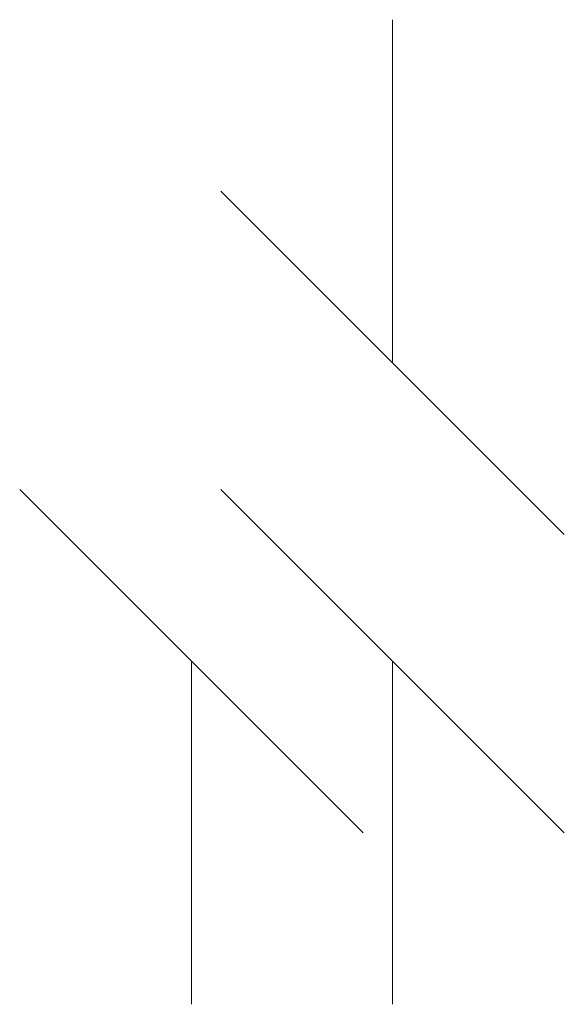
# Model space of a CAD drawing. Header units: millimetres. Extents: x 204754 to 499005, y -178579 to -103222.
# Tile 127 of 178: x 346245 to 346426, y -135908 to -135581. Entities that reach past the tile are written whole.
import ezdxf

# ---------------------------------------------------------------- set-up
doc = ezdxf.new("R2010")
doc.units = ezdxf.units.MM
doc.header["$MEASUREMENT"] = 0
doc.layers.get('0').update_dxf_attribs({"color": 252, "lineweight": 5})

# ---------------------------------------------------------------- blocks, each defined once
blk = doc.blocks.new('podkład 20251118')
at = {"color": 252, "linetype": 'Continuous', "lineweight": 5}
for p, q in [((346369.12, -135695.34), (346369.12, -135581.34)), ((346312.12, -135638.34), (346426.12, -135752.34)), ((346359.28, -135851.36), (346245.28, -135737.36)), ((346426.12, -135851.36), (346312.12, -135737.36)), ((346302.28, -135794.36), (346302.28, -135908.36)), ((346369.12, -135794.36), (346369.12, -135908.36))]:
    blk.add_line(p, q, dxfattribs=at)

msp = doc.modelspace()

# ---------------------------------------------------------------- block references
msp.add_blockref('podkład 20251118', (0, 0))

doc.saveas('drawing.dxf')
